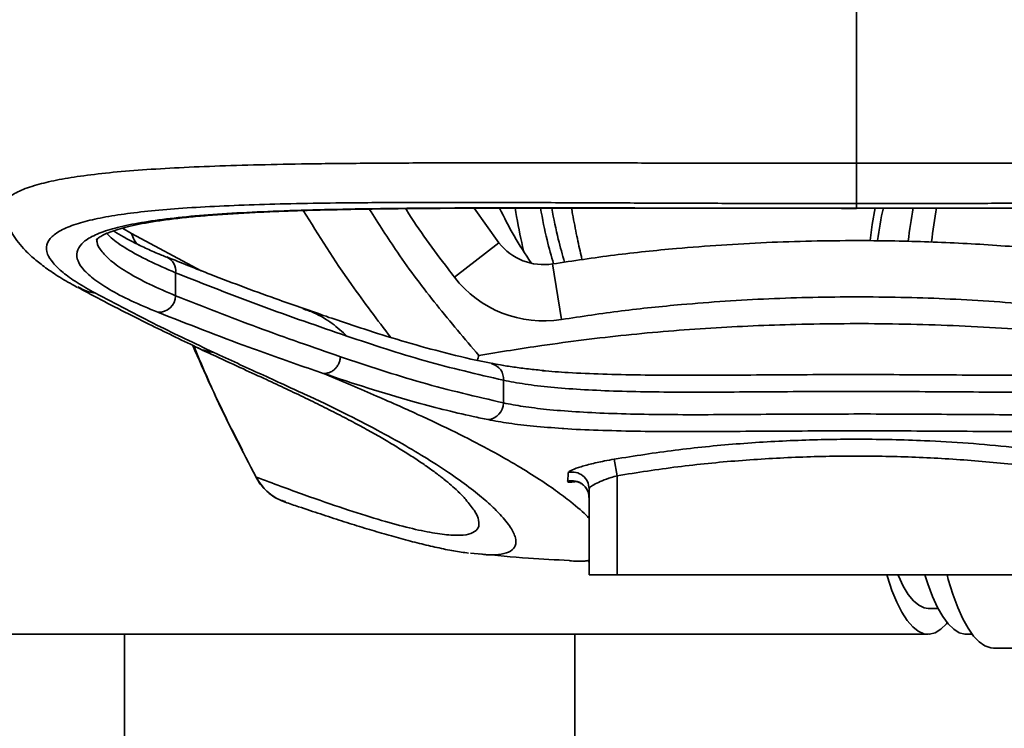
# Model space of a CAD drawing. Header units: millimetres. Extents: x -10540 to 6039, y -7467 to 6433.
# Tile 18 of 177: x -4950 to -4775, y -2669 to -2543. Entities that reach past the tile are written whole.
import ezdxf

# ---------------------------------------------------------------- set-up
doc = ezdxf.new("R2010")
doc.units = ezdxf.units.MM
doc.header["$LTSCALE"] = 8
doc.header["$PDSIZE"] = -1
doc.layers.get('Defpoints').update_dxf_attribs({"true_color": 0x5e5e5e})
doc.layers.add('2细线层', color=4, linetype='Continuous', lineweight=13)
doc.dimstyles.new('ISO-25', dxfattribs={"dimscale": 20, "dimtxt": 5, "dimasz": 6, "dimexe": 6, "dimexo": 0.625, "dimtad": 1, "dimtoh": 1, "dimdec": 0, "dimtxsty": 'Standard', "dimcen": 2.5, "dimclrd": 1, "dimclre": 1, "dimclrt": 4, "dimadec": 1, "dimazin": 2, "dimtfac": 1, "dimtdec": 0, "dimtmove": 0, "dimatfit": 0, "dimfxl": 1, "dimarcsym": 0})

# ---------------------------------------------------------------- blocks, each defined once
blk = doc.blocks.new('*D102')
at = {"layer": '2细线层', "color": 1, "linetype": 'ByBlock', "lineweight": -2, "transparency": 16777216}
for p, q in [((-5001.18, -2333.27), (-4109.98, -2804.26)), ((-4003.89, -2860.33), (-3352.21, -3204.74)), ((-3352.21, -3204.74), (-2993.64, -3204.74))]:
    blk.add_line(p, q, dxfattribs=at)
at = {"layer": '2细线层', "color": 1, "linetype": 'ByBlock', "transparency": 16777216}
blk.add_solid([(-3994.54, -2842.65), (-4013.23, -2878.01), (-4109.98, -2804.26)], dxfattribs=at)
at = {"layer": 'Defpoints', "color": 0, "linetype": 'ByBlock', "transparency": 16777216}
for p in [(-5001.18, -2333.27), (-4109.98, -2804.26)]:
    blk.add_point(p, dxfattribs=at)
at = {"layer": '2细线层', "color": 4, "linetype": 'ByBlock', "transparency": 16777216, "insert": (-3166.68, -3141.67), "char_height": 100, "attachment_point": 5}
blk.add_mtext('R1008', dxfattribs=at)

msp = doc.modelspace()

# ---------------------------------------------------------------- linework, layer by layer
at = {"color": 7, "linetype": 'Continuous', "lineweight": 35}
for p, q in [((-4801.18, -2568.13), (-4801.18, -2512.93)), ((-4869.08, -2576.12), (-4864.68, -2582.25)), ((-4801.18, -2576.14), (-4801.18, -2575.29)), ((-4801.18, -2576.16), (-4797.85, -2576.14)), ((-4801.18, -2576.14), (-4801.18, -2576.18)), ((-4931.57, -2579.66), (-4929.94, -2580.59)), ((-4929.94, -2580.59), (-4917.55, -2587.22)), ((-4872.6, -2588.36), (-4864.68, -2582.25)), ((-4853.55, -2595.89), (-4855.15, -2586.02)), ((-4922.11, -2591.68), (-4922.11, -2587.6)), ((-4865.99, -2603.74), (-4865.94, -2603.76)), ((-4863.88, -2610.71), (-4863.88, -2606.69)), ((-4843.68, -2623.65), (-4844.19, -2620.71)), ((-4907.96, -2623.75), (-4907.83, -2623.88)), ((-4843.68, -2623.65), (-4843.68, -2641.27)), ((-4848.68, -2641.27), (-4848.68, -2625.99)), ((-4867.71, -2637.62), (-4869.74, -2637.44)), ((-4848.68, -2639.26), (-4848.71, -2638.81)), ((-4843.68, -2641.27), (-4848.68, -2641.27)), ((-4758.68, -2641.27), (-4843.68, -2641.27)), ((-4788.44, -2647.22), (-4786.68, -2647.22)), ((-5028.31, -2651.82), (-4788.44, -2651.82)), ((-4931.18, -2651.82), (-4931.18, -2805.27)), ((-4851.18, -2805.27), (-4851.18, -2651.82)), ((-4781.65, -2651.82), (-4780.62, -2651.82)), ((-4776.81, -2654.27), (-4740.95, -2654.27))]:
    msp.add_line(p, q, dxfattribs=at)
at = {"color": 7, "linetype": 'Continuous', "lineweight": 35, "flags": 128}
for points in [[(-4797.86, -2576.04), (-4798.37, -2579.03), (-4798.77, -2581.84)], [(-4795.8, -2641.27), (-4795.69, -2641.63), (-4794.87, -2644.02), (-4794, -2646.12), (-4793.09, -2647.9), (-4792.15, -2649.37), (-4791.18, -2650.49), (-4790.19, -2651.28), (-4789.19, -2651.72), (-4788.18, -2651.81), (-4787.18, -2651.55), (-4786.18, -2650.93), (-4785.2, -2649.97), (-4785.04, -2649.78)], [(-4793.81, -2641.27), (-4793.73, -2641.47), (-4792.87, -2643.27), (-4791.98, -2644.74), (-4791.06, -2645.88), (-4790.12, -2646.68), (-4789.16, -2647.12), (-4788.44, -2647.22)], [(-4789.01, -2641.27), (-4788.5, -2642.86), (-4787.66, -2645.1), (-4786.77, -2647.05), (-4785.84, -2648.67), (-4784.89, -2649.97), (-4783.91, -2650.93), (-4782.91, -2651.55), (-4781.9, -2651.81), (-4781.65, -2651.82)], [(-4776.81, -2654.27), (-4777.32, -2654.23), (-4778.35, -2653.88), (-4779.37, -2653.18), (-4780.37, -2652.14), (-4781.34, -2650.76), (-4782.28, -2649.06), (-4783.19, -2647.04), (-4784.05, -2644.72), (-4784.86, -2642.12), (-4785.09, -2641.27)]]:
    msp.add_lwpolyline(points, dxfattribs=at)
at = {"color": 7, "linetype": 'Continuous', "lineweight": 35}
for centre, radius, start, end in [((-4703.21, -2595.9), 95.29, 167.9606, 171.5263), ((-4671.82, -2597.58), 121.19, 169.7795, 172.5985), ((-4654.12, -2598.3), 134.71, 170.4841, 173.0979), ((-4925.49, -2579.38), 4.62, 195.1684, 226.5751), ((-4856.76, -2576.15), 10, 217.6117, 279.2372), ((-4924.8, -2587.28), 2.71, 353.2605, 64.8501), ((-4856.76, -2576.15), 20, 217.6117, 279.2372), ((-4925.18, -2591.55), 3.07, 268.4885, 357.6033), ((-4914.44, -2592.99), 8.8, 245.2022, 264.0803), ((-4866.68, -2606.46), 2.81, 355.3736, 74.6038), ((-4866.89, -2610.7), 3, 275.3044, 359.9243), ((-4851.67, -2626), 3, 0.1893, 103.1944), ((-4851.67, -2627.54), 3, 0.2111, 105.7382)]:
    msp.add_arc(centre, radius, start, end, dxfattribs=at)
for points, knots in [([(-4952.75, -2576.83), (-4952.82, -2576.43), (-4952.99, -2575.53), (-4952.01, -2574.28), (-4950.03, -2573.04), (-4947.08, -2572), (-4943.39, -2571.12), (-4939.1, -2570.4), (-4934.01, -2569.79), (-4928.14, -2569.3), (-4921.57, -2568.9), (-4914.29, -2568.6), (-4906.3, -2568.38), (-4897.09, -2568.21), (-4886.62, -2568.11), (-4874.73, -2568.06), (-4862.06, -2568.05), (-4849.44, -2568.07), (-4837.22, -2568.09), (-4825.44, -2568.12), (-4813.4, -2568.13), (-4805.25, -2568.13), (-4801.18, -2568.13)], [0, 0, 0, 0, 0.042636, 0.093799, 0.146408, 0.199016, 0.244613, 0.290211, 0.336836, 0.383461, 0.429917, 0.476373, 0.523913, 0.571453, 0.628055, 0.684656, 0.743255, 0.801855, 0.850765, 0.899675, 0.949838, 1, 1, 1, 1]), ([(-4801.18, -2568.13), (-4797.35, -2568.13), (-4789.69, -2568.14), (-4778.18, -2568.12), (-4766.72, -2568.09), (-4755.1, -2568.08), (-4743.53, -2568.06), (-4731.99, -2568.05), (-4720.82, -2568.08), (-4710.46, -2568.15), (-4701.01, -2568.28), (-4692.4, -2568.47), (-4684.38, -2568.74), (-4677.24, -2569.1), (-4671, -2569.55), (-4665.59, -2570.1), (-4660.89, -2570.77), (-4656.81, -2571.59), (-4653.51, -2572.57), (-4651.05, -2573.72), (-4649.71, -2575.03), (-4649.24, -2576.08), (-4649.57, -2576.71), (-4649.63, -2576.83)], [0, 0, 0, 0, 0.047152, 0.094303, 0.142576, 0.190847, 0.242436, 0.294024, 0.347108, 0.400191, 0.448499, 0.496807, 0.546337, 0.595868, 0.641466, 0.687063, 0.73369, 0.780316, 0.831516, 0.882717, 0.93537, 0.988024, 1, 1, 1, 1]), ([(-4801.18, -2575.29), (-4804.94, -2575.29), (-4812.48, -2575.29), (-4823.8, -2575.26), (-4835.08, -2575.22), (-4846.72, -2575.17), (-4858.49, -2575.12), (-4870.4, -2575.08), (-4881.86, -2575.09), (-4892, -2575.16), (-4900.75, -2575.29), (-4908.3, -2575.49), (-4915.3, -2575.77), (-4921.61, -2576.15), (-4927.15, -2576.63), (-4931.97, -2577.22), (-4936.1, -2577.94), (-4939.61, -2578.83), (-4942.36, -2579.89), (-4944.25, -2581.16), (-4945.15, -2582.61), (-4945.04, -2584.18), (-4943.99, -2585.83), (-4942.21, -2587.54), (-4939.75, -2589.33), (-4937.5, -2590.58), (-4936.37, -2591.21)], [0, 0, 0, 0, 0.040906, 0.081811, 0.123742, 0.165671, 0.212938, 0.260204, 0.309119, 0.358033, 0.396751, 0.435468, 0.475097, 0.514726, 0.552655, 0.590584, 0.629391, 0.668197, 0.710648, 0.7531, 0.796816, 0.840532, 0.880005, 0.91949, 0.959742, 1, 1, 1, 1]), ([(-4925.26, -2594.62), (-4926.91, -2593.93), (-4930.21, -2592.55), (-4934, -2590.53), (-4936.91, -2588.59), (-4938.84, -2586.76), (-4939.76, -2585.06), (-4939.68, -2583.5), (-4938.6, -2582.08), (-4936.54, -2580.83), (-4933.48, -2579.76), (-4929.49, -2578.85), (-4924.59, -2578.09), (-4918.84, -2577.47), (-4912.25, -2577), (-4904.9, -2576.64), (-4896.83, -2576.38), (-4888.1, -2576.21), (-4878.74, -2576.11), (-4868.82, -2576.06), (-4858.43, -2576.05), (-4847.58, -2576.07), (-4836.34, -2576.09), (-4824.75, -2576.12), (-4813, -2576.14), (-4805.11, -2576.14), (-4801.18, -2576.14)], [0, 0, 0, 0, 0.042025, 0.0842, 0.126371, 0.168393, 0.210436, 0.252635, 0.294831, 0.336871, 0.378327, 0.419935, 0.461543, 0.502999, 0.544025, 0.585198, 0.626371, 0.667399, 0.708523, 0.749794, 0.791064, 0.83219, 0.874066, 0.916095, 0.958124, 1, 1, 1, 1]), ([(-4936.21, -2581.73), (-4936.22, -2581.73), (-4936.23, -2581.75), (-4936.07, -2581.56), (-4935.63, -2581.23), (-4934.88, -2580.81), (-4933.81, -2580.35), (-4932.42, -2579.88), (-4930.7, -2579.41), (-4928.65, -2578.96), (-4926.28, -2578.53), (-4923.6, -2578.14), (-4920.62, -2577.79), (-4917.35, -2577.48), (-4913.81, -2577.21), (-4910.01, -2576.97), (-4905.94, -2576.77), (-4901.61, -2576.6), (-4897.04, -2576.46), (-4892.23, -2576.35), (-4887.21, -2576.26), (-4881.97, -2576.19), (-4876.55, -2576.15), (-4870.94, -2576.12), (-4865.18, -2576.1), (-4859.26, -2576.1), (-4853.2, -2576.1), (-4847.05, -2576.11), (-4840.8, -2576.12), (-4835.08, -2576.11), (-4831.4, -2576.11), (-4829.88, -2576.1)], [0, 0, 0, 0, 0.013505, 0.043082, 0.074289, 0.105502, 0.13756, 0.170671, 0.204725, 0.239528, 0.27489, 0.310654, 0.346703, 0.382933, 0.418913, 0.455259, 0.491783, 0.528463, 0.565276, 0.602202, 0.639221, 0.676316, 0.713467, 0.75066, 0.787879, 0.82511, 0.862344, 0.899581, 0.936462, 0.973598, 1, 1, 1, 1]), ([(-4872.6, -2588.36), (-4872.97, -2587.87), (-4875.94, -2583.99), (-4878.92, -2579.99), (-4881.22, -2576.27), (-4881.27, -2576.19)], [0, 0, 0, 0, 0.123698, 0.980519, 1, 1, 1, 1]), ([(-4864.57, -2576.11), (-4863.75, -2577.77), (-4862.08, -2581.12), (-4860.01, -2584.24), (-4858.97, -2585.81)], [0, 0, 0, 0, 0.497277, 1, 1, 1, 1]), ([(-4860.32, -2583.67), (-4860.75, -2581.74), (-4861.28, -2579.38), (-4861.72, -2576.61), (-4861.8, -2576.1)], [0, 0, 0, 0, 0.8148999, 1, 1, 1, 1]), ([(-4857.32, -2576.1), (-4856.94, -2578.05), (-4856.25, -2581.64), (-4855.37, -2584.63), (-4854.97, -2586)], [0, 0, 0, 0, 0.541391, 1, 1, 1, 1]), ([(-4853.03, -2585.72), (-4853.41, -2584.39), (-4854.25, -2581.46), (-4854.93, -2578), (-4855.31, -2576.1)], [0, 0, 0, 0, 0.451485, 1, 1, 1, 1]), ([(-4849.9, -2585.27), (-4849.96, -2585.03), (-4850.29, -2583.72), (-4850.86, -2581.01), (-4851.43, -2578.2), (-4851.73, -2576.46), (-4851.79, -2576.11)], [0, 0, 0, 0, 0.088889, 0.479504, 0.894373, 1, 1, 1, 1]), ([(-4804.99, -2576.14), (-4803.94, -2576.14), (-4802.67, -2576.15), (-4801.39, -2576.16), (-4801.18, -2576.16)], [0, 0, 0, 0, 0.83042, 1, 1, 1, 1]), ([(-4665.98, -2591.21), (-4665.83, -2591.13), (-4664.42, -2590.38), (-4662.05, -2588.97), (-4659.54, -2587.07), (-4657.89, -2585.26), (-4657.16, -2583.58), (-4657.44, -2582.04), (-4658.72, -2580.66), (-4660.99, -2579.45), (-4664.11, -2578.44), (-4667.97, -2577.62), (-4672.41, -2576.95), (-4677.55, -2576.41), (-4683.48, -2575.97), (-4690.24, -2575.63), (-4697.82, -2575.38), (-4706.03, -2575.21), (-4715.02, -2575.12), (-4724.8, -2575.08), (-4735.35, -2575.09), (-4746.35, -2575.13), (-4757.39, -2575.18), (-4768.37, -2575.22), (-4779.2, -2575.26), (-4790.16, -2575.29), (-4797.51, -2575.29), (-4801.18, -2575.29)], [0, 0, 0, 0, 0.0051207, 0.0479167, 0.0908342, 0.1337318, 0.1765004, 0.2195462, 0.2627501, 0.3059542, 0.3490003, 0.3873211, 0.4257514, 0.4641829, 0.5025053, 0.5432214, 0.5840658, 0.6249117, 0.6656297, 0.7092516, 0.7530277, 0.7968054, 0.8404296, 0.8802655, 0.9202154, 0.9601648, 1, 1, 1, 1]), ([(-4801.18, -2576.14), (-4797.29, -2576.14), (-4789.5, -2576.14), (-4777.9, -2576.12), (-4766.46, -2576.09), (-4755.28, -2576.07), (-4744.43, -2576.05), (-4733.97, -2576.06), (-4723.98, -2576.11), (-4714.55, -2576.21), (-4705.75, -2576.38), (-4697.63, -2576.63), (-4690.22, -2576.99), (-4683.62, -2577.46), (-4677.88, -2578.07), (-4673.01, -2578.82), (-4669.02, -2579.72), (-4665.97, -2580.77), (-4663.88, -2581.98), (-4662.75, -2583.35), (-4662.56, -2584.85), (-4663.33, -2586.53), (-4665.16, -2588.38), (-4668.1, -2590.38), (-4671.97, -2592.47), (-4675.39, -2593.9), (-4677.09, -2594.62)], [0, 0, 0, 0, 0.041344, 0.082836, 0.124327, 0.165671, 0.206991, 0.248457, 0.289924, 0.331242, 0.372495, 0.413896, 0.455296, 0.496547, 0.537604, 0.578808, 0.620013, 0.66107, 0.702025, 0.743125, 0.784227, 0.825186, 0.868804, 0.912589, 0.956378, 1, 1, 1, 1]), ([(-4952.79, -2576.83), (-4952.77, -2576.95), (-4952.61, -2577.69), (-4952.09, -2578.89), (-4951.29, -2580.46), (-4950.28, -2581.93), (-4949.07, -2583.38), (-4947.57, -2584.85), (-4945.69, -2586.39), (-4943.34, -2588.01), (-4941.15, -2589.33), (-4939.85, -2590.02), (-4939.52, -2590.19)], [0, 0, 0, 0, 0.0145549, 0.0897839, 0.1695122, 0.2564289, 0.3541249, 0.4674717, 0.6026144, 0.7634198, 0.9399133, 1, 1, 1, 1]), ([(-4883.89, -2599.07), (-4886.26, -2595.97), (-4891.82, -2588.73), (-4896.67, -2580.98), (-4899.45, -2576.54)], [0, 0, 0, 0, 0.426611, 1, 1, 1, 1]), ([(-4887.71, -2576.27), (-4886.08, -2578.85), (-4882.35, -2584.72), (-4875.82, -2593.39), (-4870.77, -2599.31), (-4868.23, -2602.27)], [0, 0, 0, 0, 0.281959, 0.640414, 1, 1, 1, 1]), ([(-4936.05, -2581.5), (-4936.08, -2581.72), (-4936.17, -2582.45), (-4935.31, -2583.84), (-4933.48, -2585.66), (-4930.62, -2587.6), (-4926.93, -2589.61), (-4923.72, -2590.99), (-4922.11, -2591.68)], [0, 0, 0, 0, 0.077278, 0.261629, 0.445889, 0.630802, 0.815726, 1, 1, 1, 1]), ([(-4922.11, -2587.6), (-4923.78, -2586.88), (-4927.11, -2585.44), (-4930.84, -2583.36), (-4933.3, -2581.73), (-4934.09, -2580.85), (-4934.32, -2580.59)], [0, 0, 0, 0, 0.2922003, 0.5855119, 0.8788046, 1, 1, 1, 1]), ([(-4923.66, -2584.84), (-4923.99, -2584.7), (-4925.28, -2584.2), (-4927.23, -2583.33), (-4929.5, -2582.25), (-4931.4, -2581.22), (-4932.6, -2580.51), (-4933.08, -2580.17), (-4933.13, -2580.13)], [0, 0, 0, 0, 0.078899, 0.305172, 0.530094, 0.753122, 0.97352, 1, 1, 1, 1]), ([(-4855.15, -2586.02), (-4851.5, -2585.47), (-4844.19, -2584.37), (-4831.53, -2583.07), (-4817.18, -2582.1), (-4802.46, -2581.79), (-4789.07, -2582.01), (-4777, -2582.61), (-4764.94, -2583.62), (-4755, -2584.8), (-4749.11, -2585.72), (-4747.2, -2586.02)], [0, 0, 0, 0, 0.102191, 0.204523, 0.352295, 0.500363, 0.611686, 0.723008, 0.834858, 0.946701, 1, 1, 1, 1]), ([(-4899.5, -2593.88), (-4900.9, -2593.4), (-4906.37, -2591.52), (-4914.43, -2588.5), (-4921.08, -2585.83), (-4923.68, -2584.78)], [0, 0, 0, 0, 0.173212, 0.677028, 1, 1, 1, 1]), ([(-4891.69, -2598.85), (-4896.77, -2597.09), (-4906.93, -2593.59), (-4917.05, -2589.6), (-4922.11, -2587.6)], [0, 0, 0, 0, 0.49995, 1, 1, 1, 1]), ([(-4939.46, -2590.07), (-4938.89, -2590.4), (-4938.03, -2590.91), (-4936.94, -2591.13), (-4936.49, -2591.19), (-4936.37, -2591.21)], [0, 0, 0, 0, 0.59034, 0.897716, 1, 1, 1, 1]), ([(-4939.4, -2590.21), (-4938.46, -2590.72), (-4934.32, -2593), (-4927.27, -2596.52), (-4921.11, -2599.54), (-4918.23, -2600.89), (-4918.12, -2600.94)], [0, 0, 0, 0, 0.133702, 0.588197, 0.983879, 1, 1, 1, 1]), ([(-4936.37, -2591.21), (-4932.74, -2593.13), (-4925.78, -2596.8), (-4918.72, -2600.14), (-4915.35, -2601.74)], [0, 0, 0, 0, 0.523148, 1, 1, 1, 1]), ([(-4922.11, -2591.68), (-4917.24, -2593.6), (-4907.49, -2597.43), (-4897.72, -2600.82), (-4892.83, -2602.51)], [0, 0, 0, 0, 0.499954, 1, 1, 1, 1]), ([(-4748.81, -2595.89), (-4750.64, -2595.61), (-4757.63, -2594.51), (-4769.86, -2593.13), (-4785.48, -2592.09), (-4801.12, -2591.77), (-4816.73, -2592.1), (-4830.66, -2593.03), (-4842.94, -2594.3), (-4850.01, -2595.36), (-4853.55, -2595.89)], [0, 0, 0, 0, 0.053024, 0.201851, 0.350776, 0.499635, 0.647865, 0.796094, 0.89805, 1, 1, 1, 1]), ([(-4895.87, -2605.48), (-4895.87, -2605.47), (-4896.76, -2605.17), (-4901.17, -2603.67), (-4910.98, -2600.21), (-4919.88, -2596.73), (-4925.26, -2594.62)], [0, 0, 0, 0, 0.000661, 0.090404, 0.44938, 1, 1, 1, 1]), ([(-4899.54, -2594), (-4898.88, -2594.21), (-4896.99, -2594.82), (-4894.21, -2596.56), (-4892.53, -2598.08), (-4891.69, -2598.85)], [0, 0, 0, 0, 0.211538, 0.605697, 1, 1, 1, 1]), ([(-4865.98, -2603.68), (-4866, -2603.67), (-4868.45, -2603.24), (-4873.21, -2602.11), (-4880.22, -2600.23), (-4887.59, -2597.96), (-4894, -2595.83), (-4898.14, -2594.38), (-4899.51, -2593.89)], [0, 0, 0, 0, 0.001782, 0.219078, 0.426768, 0.6311, 0.877842, 1, 1, 1, 1]), ([(-4868.23, -2602.27), (-4864.51, -2601.67), (-4855.83, -2600.27), (-4842.1, -2598.55), (-4827.06, -2597.33), (-4811.27, -2596.65), (-4794.75, -2596.56), (-4777.59, -2597.17), (-4760.5, -2598.51), (-4746.04, -2600.35), (-4737.27, -2601.77), (-4734.12, -2602.27)], [0, 0, 0, 0, 0.083865, 0.195838, 0.307867, 0.41986, 0.547661, 0.67546, 0.802259, 0.929051, 1, 1, 1, 1]), ([(-4863.88, -2606.69), (-4868.53, -2605.61), (-4877.82, -2603.46), (-4887.06, -2600.39), (-4891.69, -2598.85)], [0, 0, 0, 0, 0.499756, 1, 1, 1, 1]), ([(-4919.08, -2600.49), (-4918.03, -2602.86), (-4915.85, -2607.84), (-4912.86, -2614.03), (-4910.9, -2617.82), (-4910.23, -2619.1)], [0, 0, 0, 0, 0.376879, 0.788344, 1, 1, 1, 1]), ([(-4918.9, -2600.57), (-4917.58, -2603.72), (-4914.22, -2611.68), (-4910.24, -2619.28), (-4907.83, -2623.88)], [0, 0, 0, 0, 0.395401, 1, 1, 1, 1]), ([(-4918.18, -2600.94), (-4917.11, -2601.44), (-4914.35, -2602.74), (-4910.25, -2604.61), (-4906.06, -2606.54), (-4902.37, -2608.25), (-4898.93, -2609.9), (-4895.61, -2611.53), (-4892.45, -2613.14), (-4889.53, -2614.69), (-4886.83, -2616.17), (-4884.27, -2617.66), (-4881.87, -2619.11), (-4879.67, -2620.52), (-4877.7, -2621.85), (-4875.95, -2623.11), (-4874.41, -2624.29), (-4873.11, -2625.38), (-4872.19, -2626.21), (-4871.79, -2626.61), (-4871.66, -2626.73)], [0, 0, 0, 0, 0.036455, 0.094174, 0.144667, 0.191267, 0.239595, 0.291407, 0.344107, 0.39779, 0.452532, 0.5084, 0.570019, 0.63167, 0.694994, 0.760122, 0.82725, 0.89665, 0.968721, 1, 1, 1, 1]), ([(-4915.35, -2601.74), (-4912.54, -2603.04), (-4906.91, -2605.63), (-4899.07, -2609.2), (-4892.09, -2612.53), (-4886.19, -2615.57), (-4881.12, -2618.38), (-4876.56, -2621.13), (-4872.53, -2623.79), (-4869.1, -2626.32), (-4866.42, -2628.57), (-4864.16, -2630.8), (-4862.48, -2632.9), (-4861.62, -2634.74), (-4861.66, -2636.14), (-4862.5, -2637.11), (-4864.17, -2637.63), (-4865.92, -2637.8), (-4867.37, -2637.65), (-4867.71, -2637.62)], [0, 0, 0, 0, 0.0476258, 0.0952545, 0.1428606, 0.1909434, 0.2390439, 0.2871348, 0.3448329, 0.4025509, 0.4602769, 0.5179858, 0.5955351, 0.6730973, 0.7506499, 0.8259374, 0.9012424, 0.9765467, 1, 1, 1, 1]), ([(-4868.23, -2602.27), (-4868.23, -2602.28), (-4868.33, -2602.56), (-4868.43, -2602.84), (-4868.53, -2603.11)], [0, 0, 0, 0, 0.024352, 1, 1, 1, 1]), ([(-4892.83, -2602.51), (-4892.85, -2602.71), (-4892.9, -2603.12), (-4893.11, -2603.7), (-4893.41, -2604.23), (-4893.8, -2604.69), (-4894.26, -2605.06), (-4894.78, -2605.32), (-4895.32, -2605.47), (-4895.68, -2605.47), (-4895.87, -2605.48)], [0, 0, 0, 0, 0.125, 0.25, 0.375, 0.5, 0.625, 0.75, 0.875, 1, 1, 1, 1]), ([(-4892.83, -2602.51), (-4888.02, -2604.12), (-4878.4, -2607.34), (-4868.72, -2609.58), (-4863.88, -2610.71)], [0, 0, 0, 0, 0.499814, 1, 1, 1, 1]), ([(-4856.69, -2604.97), (-4857.63, -2604.88), (-4859.53, -2604.69), (-4862.09, -2604.35), (-4864.26, -2604.01), (-4865.43, -2603.78), (-4865.92, -2603.68)], [0, 0, 0, 0, 0.258916, 0.529355, 0.799993, 1, 1, 1, 1]), ([(-4895.85, -2605.48), (-4895.85, -2605.48), (-4895.86, -2605.48), (-4895.86, -2605.48), (-4895.87, -2605.48), (-4895.87, -2605.48), (-4895.87, -2605.48), (-4895.87, -2605.48), (-4895.87, -2605.48), (-4895.87, -2605.48), (-4895.87, -2605.48), (-4895.87, -2605.48), (-4895.87, -2605.48), (-4895.87, -2605.48)], [0, 0, 0, 0, 0.32693, 0.54528, 0.692119, 0.791126, 0.858148, 0.903794, 0.935172, 0.966185, 0.979371, 0.992703, 1, 1, 1, 1]), ([(-4895.85, -2605.48), (-4892.82, -2606.77), (-4886.77, -2609.33), (-4878.95, -2612.79), (-4872.24, -2615.98), (-4866.58, -2618.9), (-4861.82, -2621.59), (-4857.84, -2624.04), (-4854.53, -2626.29), (-4851.48, -2628.62), (-4849.51, -2630.28), (-4848.77, -2631.12), (-4848.68, -2631.23)], [0, 0, 0, 0, 0.103777, 0.207551, 0.311325, 0.415101, 0.518879, 0.622658, 0.726437, 0.830217, 0.97902, 1, 1, 1, 1]), ([(-4866.61, -2613.69), (-4867.5, -2613.51), (-4871.97, -2612.57), (-4881.76, -2610.09), (-4890.59, -2607.27), (-4895.85, -2605.48), (-4895.85, -2605.48)], [0, 0, 0, 0, 0.091258, 0.456322, 0.999999, 1, 1, 1, 1]), ([(-4856.95, -2604.99), (-4855.46, -2605.11), (-4852.19, -2605.38), (-4846.32, -2605.62), (-4839.64, -2605.77), (-4832.46, -2605.82), (-4824.88, -2605.8), (-4817, -2605.74), (-4808.92, -2605.69), (-4800.71, -2605.68), (-4792.48, -2605.7), (-4784.37, -2605.74), (-4776.48, -2605.8), (-4768.91, -2605.82), (-4761.74, -2605.76), (-4755.11, -2605.59), (-4749.66, -2605.35), (-4746.75, -2605.1), (-4745.6, -2605)], [0, 0, 0, 0, 0.053961, 0.118087, 0.182421, 0.246552, 0.310902, 0.375455, 0.439811, 0.504684, 0.569759, 0.634631, 0.699306, 0.764185, 0.828853, 0.89327, 0.957895, 1, 1, 1, 1]), ([(-4738.47, -2606.69), (-4739.6, -2606.91), (-4741.85, -2607.35), (-4746.16, -2607.88), (-4751.21, -2608.29), (-4757.03, -2608.58), (-4763.41, -2608.76), (-4770.28, -2608.81), (-4777.54, -2608.8), (-4785.1, -2608.74), (-4792.86, -2608.7), (-4800.73, -2608.68), (-4808.58, -2608.69), (-4816.32, -2608.74), (-4823.86, -2608.79), (-4831.12, -2608.82), (-4838, -2608.77), (-4844.42, -2608.62), (-4850.32, -2608.35), (-4855.56, -2607.94), (-4860.19, -2607.4), (-4862.66, -2606.92), (-4863.88, -2606.69)], [0, 0, 0, 0, 0.046325, 0.092649, 0.143109, 0.193733, 0.244193, 0.294719, 0.345408, 0.395936, 0.446469, 0.497164, 0.547697, 0.597896, 0.648253, 0.698452, 0.748655, 0.799017, 0.849218, 0.899424, 0.949792, 1, 1, 1, 1]), ([(-4863.88, -2610.71), (-4862.76, -2610.93), (-4860.5, -2611.36), (-4856.2, -2611.9), (-4851.15, -2612.31), (-4845.32, -2612.59), (-4838.94, -2612.76), (-4832.07, -2612.82), (-4824.81, -2612.8), (-4817.26, -2612.74), (-4809.49, -2612.7), (-4801.63, -2612.68), (-4793.77, -2612.69), (-4786.03, -2612.74), (-4778.49, -2612.8), (-4771.23, -2612.82), (-4764.35, -2612.78), (-4757.93, -2612.63), (-4752.04, -2612.36), (-4746.79, -2611.95), (-4742.16, -2611.41), (-4739.7, -2610.94), (-4738.47, -2610.71)], [0, 0, 0, 0, 0.046324, 0.092647, 0.143108, 0.193734, 0.244196, 0.294721, 0.345409, 0.395937, 0.446471, 0.497166, 0.5477, 0.597901, 0.64826, 0.698461, 0.748662, 0.799023, 0.849222, 0.899427, 0.949793, 1, 1, 1, 1]), ([(-4853.43, -2615.25), (-4855.18, -2615.13), (-4858.63, -2614.88), (-4863.03, -2614.35), (-4865.42, -2613.91), (-4866.61, -2613.69)], [0, 0, 0, 0, 0.340042, 0.670023, 1, 1, 1, 1]), ([(-4749.46, -2615.28), (-4749.67, -2615.3), (-4751.7, -2615.45), (-4756.17, -2615.61), (-4762.82, -2615.77), (-4770.01, -2615.82), (-4777.57, -2615.79), (-4785.41, -2615.74), (-4793.47, -2615.69), (-4801.65, -2615.68), (-4809.83, -2615.7), (-4817.91, -2615.74), (-4825.78, -2615.8), (-4833.34, -2615.82), (-4840.52, -2615.76), (-4847.11, -2615.58), (-4851.43, -2615.41), (-4853.33, -2615.26), (-4853.43, -2615.25)], [0, 0, 0, 0, 0.008146, 0.078543, 0.149162, 0.219558, 0.289712, 0.360087, 0.430235, 0.500751, 0.571498, 0.642015, 0.712731, 0.783674, 0.854392, 0.925196, 0.996228, 1, 1, 1, 1]), ([(-4844.19, -2620.71), (-4840.59, -2620.14), (-4833.41, -2619.01), (-4822.51, -2617.94), (-4811.56, -2617.29), (-4800.41, -2617.09), (-4787.74, -2617.39), (-4773.57, -2618.38), (-4763.31, -2619.93), (-4758.17, -2620.71)], [0, 0, 0, 0, 0.126275, 0.252563, 0.379818, 0.507074, 0.639859, 0.819591, 1, 1, 1, 1]), ([(-4852.36, -2623.08), (-4852.26, -2622.97), (-4852.06, -2622.74), (-4850.65, -2622.2), (-4848.58, -2621.61), (-4846.29, -2621.09), (-4844.77, -2620.81), (-4844.19, -2620.71)], [0, 0, 0, 0, 0.21087, 0.422923, 0.640523, 0.861882, 1, 1, 1, 1]), ([(-4758.68, -2623.65), (-4762.13, -2623.11), (-4769.04, -2622.02), (-4779.5, -2620.99), (-4790.01, -2620.32), (-4800.65, -2620.09), (-4811.36, -2620.28), (-4822.15, -2620.92), (-4832.95, -2621.97), (-4840.1, -2623.09), (-4843.68, -2623.65)], [0, 0, 0, 0, 0.122783, 0.245578, 0.369257, 0.492937, 0.619253, 0.745568, 0.872791, 1, 1, 1, 1]), ([(-4852.49, -2624.65), (-4852.47, -2624.44), (-4852.43, -2623.91), (-4852.38, -2623.39), (-4852.36, -2623.08)], [0, 0, 0, 0, 0.3976386, 1, 1, 1, 1]), ([(-4907.95, -2623.76), (-4907.67, -2624.23), (-4907.1, -2625.2), (-4905.93, -2626.46), (-4904.52, -2627.49), (-4903.38, -2628.12), (-4902.7, -2628.3), (-4902.58, -2628.34)], [0, 0, 0, 0, 0.222096, 0.46528, 0.704919, 0.948556, 1, 1, 1, 1]), ([(-4907.83, -2623.88), (-4906.33, -2624.45), (-4903.32, -2625.58), (-4897.97, -2627.52), (-4892.05, -2629.57), (-4886.05, -2631.46), (-4881.01, -2632.86), (-4876.83, -2633.78), (-4873.46, -2634.25), (-4870.91, -2634.27), (-4869.17, -2633.84), (-4868.24, -2632.97), (-4868.16, -2631.64), (-4868.83, -2629.99), (-4870.04, -2628.56), (-4870.59, -2627.9)], [0, 0, 0, 0, 0.043518, 0.08705, 0.170456, 0.253894, 0.33734, 0.420758, 0.504986, 0.589236, 0.673486, 0.757715, 0.843029, 0.928354, 1, 1, 1, 1]), ([(-4907.83, -2623.88), (-4907.37, -2624.58), (-4906.31, -2626.21), (-4904.42, -2627.76), (-4902.99, -2628.12), (-4902.6, -2628.22)], [0, 0, 0, 0, 0.354111, 0.826999, 1, 1, 1, 1]), ([(-4851.18, -2624.72), (-4851.24, -2624.74), (-4851.89, -2624.85), (-4852.36, -2624.82), (-4852.45, -2624.7), (-4852.49, -2624.65)], [0, 0, 0, 0, 0.066826, 0.636072, 1, 1, 1, 1]), ([(-4851.18, -2624.67), (-4851.19, -2624.67), (-4851.2, -2624.67), (-4850.99, -2624.69), (-4850.55, -2624.79), (-4849.95, -2625.08), (-4849.33, -2625.62), (-4848.88, -2626.37), (-4848.66, -2627.06), (-4848.7, -2627.44), (-4848.7, -2627.53)], [0, 0, 0, 0, 0.074386, 0.182551, 0.301648, 0.443926, 0.603538, 0.774831, 0.950339, 1, 1, 1, 1]), ([(-4843.68, -2623.65), (-4844.04, -2623.76), (-4844.98, -2624.03), (-4846.39, -2624.54), (-4847.65, -2625.12), (-4848.51, -2625.65), (-4848.62, -2625.88), (-4848.68, -2625.99)], [0, 0, 0, 0, 0.137491, 0.358964, 0.577399, 0.789898, 1, 1, 1, 1]), ([(-4870.59, -2627.9), (-4870.68, -2627.78), (-4870.98, -2627.38), (-4871.53, -2626.87), (-4871.92, -2626.5)], [0, 0, 0, 0, 0.291129, 1, 1, 1, 1]), ([(-4902.64, -2628.34), (-4901.84, -2628.62), (-4899.65, -2629.37), (-4896.31, -2630.48), (-4892.55, -2631.71), (-4888.95, -2632.84), (-4885.44, -2633.89), (-4882.02, -2634.85), (-4878.74, -2635.71), (-4875.61, -2636.44), (-4872.72, -2637.04), (-4870.95, -2637.29), (-4870.09, -2637.42)], [0, 0, 0, 0, 0.052397, 0.144254, 0.238983, 0.336925, 0.438501, 0.545987, 0.65717, 0.771037, 0.888634, 1, 1, 1, 1]), ([(-4868.11, -2637.52), (-4865.22, -2637.81), (-4859.92, -2638.34), (-4854.59, -2638.59), (-4852.18, -2638.7)], [0, 0, 0, 0, 0.545515, 1, 1, 1, 1]), ([(-4848.68, -2638.67), (-4848.91, -2638.73), (-4849.75, -2638.93), (-4851.16, -2638.84), (-4852.18, -2638.77)], [0, 0, 0, 0, 0.279356, 1, 1, 1, 1])]:
    msp.add_open_spline(points, degree=3, knots=knots, dxfattribs=at)
msp.add_open_spline([(-4801.18, -2568.13), (-4801.18, -2569.02), (-4801.18, -2570.8), (-4801.18, -2572.97), (-4801.18, -2574.6), (-4801.18, -2575.06), (-4801.18, -2575.29)], degree=3, dxfattribs=at)
at = {"layer": '2细线层', "color": 4, "linetype": 'ByBlock'}
msp.add_circle((-5001.18, -2333.27), 1008, dxfattribs=at)

# ---------------------------------------------------------------- dimensions: what is measured, and where the dimension line sits
dim = msp.add_radius_dim(center=(-5001.18, -2333.27), mpoint=(-4109.98, -2804.26), dimstyle='ISO-25', dxfattribs=at)
dim.commit()
dim.dimension.update_dxf_attribs({"geometry": '*D102', "text_midpoint": (-3166.68, -3204.74), "dimtype": 164})

doc.saveas('drawing.dxf')
